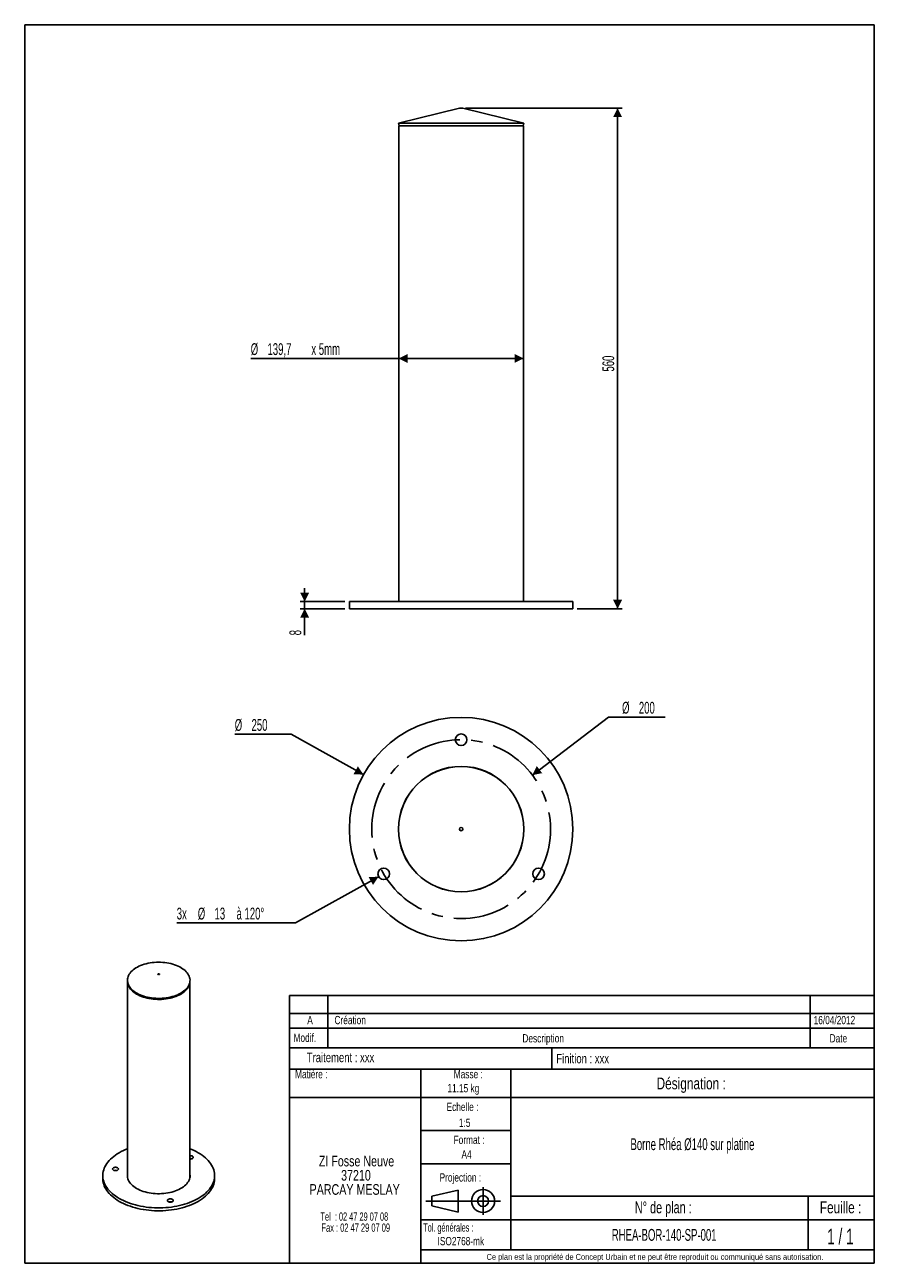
# Model space of a CAD drawing. Header units: millimetres. Extents: x 10 to 200, y 10 to 287.
import ezdxf

# ---------------------------------------------------------------- set-up
doc = ezdxf.new("R2010")
doc.units = ezdxf.units.MM
doc.linetypes.add('CENTERX2', pattern=[20.32, 12.7, -2.54, 2.54, -2.54])
doc.layers.add('FORMAT', color=7, linetype='Continuous')
doc.styles.add('SLDTEXTSTYLE0', font='TXT', dxfattribs={"width": 0.605})
doc.styles.add('SLDTEXTSTYLE1', font='TXT', dxfattribs={"width": 0.75})
doc.styles.add('SLDTEXTSTYLE2', font='TXT', dxfattribs={"width": 0.666667})
doc.styles.add('SLDTEXTSTYLE3', font='TXT', dxfattribs={"width": 0.675})
doc.styles.add('SLDTEXTSTYLE4', font='TXT', dxfattribs={"width": 0.65})
doc.styles.add('SLDTEXTSTYLE5', font='TXT', dxfattribs={"width": 0.6875})
doc.dimstyles.new('SLDDIMSTYLE0', dxfattribs={"dimtxt": 2.568319, "dimasz": 2, "dimexe": 0, "dimexo": 0.0625, "dimgap": 0.64208, "dimtad": 1, "dimdec": 0, "dimlfac": 5, "dimrnd": 1e-09, "dimzin": 12, "dimdsep": 46, "dimtxsty": 'SLDTEXTSTYLE0', "dimsah": 1, "dimcen": 0.09, "dimadec": 0, "dimazin": 3, "dimtfac": 1, "dimtofl": 0, "dimtmove": 0, "dimatfit": 3, "dimfxl": 1, "dimfrac": 2, "dimtolj": 1, "dimtzin": 12, "dimarcsym": 0})
doc.dimstyles.new('SLDDIMSTYLE1', dxfattribs={"dimtxt": 2.568319, "dimasz": 2, "dimexe": 0, "dimexo": 0.0625, "dimgap": 0.64208, "dimtad": 1, "dimlfac": 5, "dimrnd": 1e-09, "dimzin": 12, "dimdsep": 46, "dimtxsty": 'SLDTEXTSTYLE0', "dimsah": 1, "dimcen": 0.09, "dimadec": 0, "dimazin": 3, "dimtfac": 1, "dimtofl": 0, "dimtmove": 0, "dimatfit": 3, "dimfxl": 1, "dimfrac": 2, "dimtolj": 1, "dimtzin": 12, "dimarcsym": 0})
doc.dimstyles.new('SLDDIMSTYLE2', dxfattribs={"dimtxt": 2.568319, "dimasz": 2, "dimexe": 0, "dimexo": 0.0625, "dimgap": 0.64208, "dimtad": 1, "dimlfac": 5, "dimrnd": 1e-09, "dimzin": 12, "dimdsep": 46, "dimtxsty": 'SLDTEXTSTYLE0', "dimsah": 1, "dimcen": 0.09, "dimadec": 0, "dimazin": 3, "dimtfac": 1, "dimtmove": 0, "dimatfit": 0, "dimfxl": 1, "dimfrac": 2, "dimtolj": 1, "dimtzin": 12, "dimarcsym": 0})
doc.dimstyles.new('SLDDIMSTYLE3', dxfattribs={"dimtxt": 2.568319, "dimasz": 2, "dimexe": 0, "dimexo": 0.0625, "dimgap": 0.64208, "dimtad": 0, "dimtih": 1, "dimtoh": 1, "dimlfac": 5, "dimrnd": 1e-09, "dimzin": 12, "dimdsep": 46, "dimtxsty": 'SLDTEXTSTYLE0', "dimsah": 1, "dimcen": 0, "dimadec": 0, "dimazin": 3, "dimtfac": 1, "dimtofl": 0, "dimtmove": 0, "dimatfit": 3, "dimfxl": 1, "dimfrac": 2, "dimtolj": 1, "dimtzin": 12, "dimarcsym": 0})

# ---------------------------------------------------------------- blocks, each defined once
blk = doc.blocks.new('SW_NOTE_0')
at = {"layer": 'FORMAT', "color": 0, "attachment_point": 2}
for s, insert, char_height, style in [('ZI Fosse Neuve', (11.05, 3.07), 2.3813, 'SLDTEXTSTYLE1'), ('37210', (10.92, -0.11), 2.381, 'SLDTEXTSTYLE1'), ('PARCAY MESLAY', (10.64, -3.28), 2.3813, 'SLDTEXTSTYLE1'), ('Tel  : 02 47 29 07 08', (10.56, -9.61), 1.8521, 'SLDTEXTSTYLE2'), ('Fax : 02 47 29 07 09', (10.88, -12.08), 1.8521, 'SLDTEXTSTYLE3')]:
    blk.add_mtext(s, dxfattribs=dict(at, insert=insert, char_height=char_height, style=style))
blk = doc.blocks.new('_D')
at = {"layer": 'FORMAT'}
for p, q in [((108.59, 268.36), (143.59, 268.36)), ((142.6, 156.38), (142.6, 268.36)), ((133.59, 156.38), (143.59, 156.38))]:
    blk.add_line(p, q, dxfattribs=at)
for points in [[(142.6, 268.36), (141.6, 266.36), (143.6, 266.36)], [(142.6, 156.38), (143.6, 158.38), (141.6, 158.38)]]:
    blk.add_solid(points, dxfattribs=at)
at = {"layer": 'FORMAT', "insert": (139.19, 209.43), "char_height": 2.646, "attachment_point": 1, "rotation": 90, "style": 'SLDTEXTSTYLE0'}
blk.add_mtext('560', dxfattribs=at)
blk = doc.blocks.new('_D_1')
at = {"layer": 'FORMAT'}
for p, q in [((93.63, 212.37), (60.54, 212.37)), ((121.57, 212.37), (93.63, 212.37))]:
    blk.add_line(p, q, dxfattribs=at)
for points in [[(93.63, 212.37), (95.63, 211.37), (95.63, 213.37)], [(121.57, 212.37), (119.57, 213.37), (119.57, 211.37)]]:
    blk.add_solid(points, dxfattribs=at)
at = {"layer": 'FORMAT', "char_height": 2.646, "attachment_point": 1, "style": 'SLDTEXTSTYLE0'}
for s, insert in [('%%c', (60.54, 215.78)), ('139,7', (64.28, 215.78)), ('x 5mm', (74.1, 215.78))]:
    blk.add_mtext(s, dxfattribs=dict(at, insert=insert))
blk = doc.blocks.new('_D_2')
at = {"layer": 'FORMAT'}
for p, q in [((72.6, 157.98), (72.6, 160.98)), ((81.61, 157.98), (71.61, 157.98)), ((72.6, 157.98), (72.6, 156.38)), ((81.61, 156.38), (71.61, 156.38)), ((72.6, 156.38), (72.6, 150.44))]:
    blk.add_line(p, q, dxfattribs=at)
for points in [[(72.6, 157.98), (73.6, 159.98), (71.6, 159.98)], [(72.6, 156.38), (71.6, 154.38), (73.6, 154.38)]]:
    blk.add_solid(points, dxfattribs=at)
at = {"layer": 'FORMAT', "insert": (69.19, 150.44), "char_height": 2.65, "attachment_point": 1, "rotation": 90, "style": 'SLDTEXTSTYLE0'}
blk.add_mtext('8', dxfattribs=at)
blk = doc.blocks.new('_D_3')
at = {"layer": 'FORMAT'}
for p, q in [((123.53, 119.19), (140.6, 132.16)), ((140.6, 132.16), (153.23, 132.16))]:
    blk.add_line(p, q, dxfattribs=at)
blk.add_solid([(123.53, 119.19), (125.73, 119.61), (124.52, 121.2)], dxfattribs=at)
at = {"layer": 'FORMAT', "char_height": 2.646, "attachment_point": 1, "style": 'SLDTEXTSTYLE0'}
for s, insert in [('%%c', (143.6, 135.57)), ('200', (147.35, 135.57))]:
    blk.add_mtext(s, dxfattribs=dict(at, insert=insert))
blk = doc.blocks.new('_D_4')
at = {"layer": 'FORMAT'}
for p, q in [((69.6, 128.31), (56.97, 128.31)), ((85.77, 119.28), (69.6, 128.31))]:
    blk.add_line(p, q, dxfattribs=at)
blk.add_solid([(85.77, 119.28), (84.51, 121.13), (83.54, 119.38)], dxfattribs=at)
at = {"layer": 'FORMAT', "char_height": 2.646, "attachment_point": 1, "style": 'SLDTEXTSTYLE0'}
for s, insert in [('%%c', (56.97, 131.72)), ('250', (60.72, 131.72))]:
    blk.add_mtext(s, dxfattribs=dict(at, insert=insert))
blk = doc.blocks.new('_D_5')
at = {"layer": 'FORMAT'}
for p, q in [((89.15, 96.46), (70.57, 86.12)), ((70.57, 86.12), (43.99, 86.12))]:
    blk.add_line(p, q, dxfattribs=at)
blk.add_solid([(89.15, 96.46), (86.91, 96.36), (87.89, 94.62)], dxfattribs=at)
at = {"layer": 'FORMAT', "char_height": 2.646, "attachment_point": 1, "style": 'SLDTEXTSTYLE0'}
for s, insert in [('3x', (43.99, 89.53)), ('%%c', (48.7, 89.53)), ('13', (52.44, 89.53)), ('à 120°', (57.36, 89.53))]:
    blk.add_mtext(s, dxfattribs=dict(at, insert=insert))

msp = doc.modelspace()

# ---------------------------------------------------------------- linework, layer by layer
at = {"color": 7, "linetype": 'Continuous', "lineweight": 25}
for p, q in [((107.2202, 268.3167), (93.6028, 264.9631)), ((121.6028, 264.9631), (107.9854, 268.3167)), ((93.6028, 264.9631), (93.7463, 264.3805)), ((121.6028, 264.9631), (93.6028, 264.9631)), ((93.6328, 264.3805), (93.6328, 157.9805)), ((93.6328, 264.3805), (107.6028, 264.3805)), ((107.6028, 264.3805), (121.5728, 264.3805)), ((121.4594, 264.3805), (121.6028, 264.9631)), ((121.5728, 157.9805), (121.5728, 264.3805)), ((82.6028, 157.9805), (82.6028, 156.3805)), ((82.6028, 157.9805), (107.6028, 157.9805)), ((107.6028, 157.9805), (132.6028, 157.9805)), ((132.6028, 156.3805), (132.6028, 157.9805)), ((82.6028, 156.3805), (107.6028, 156.3805)), ((107.6028, 156.3805), (132.6028, 156.3805)), ((32.9761, 73.0128), (32.9761, 29.2727)), ((33.068, 72.5736), (33.1386, 72.3429)), ((46.7835, 72.3429), (46.8541, 72.5736)), ((46.9461, 29.2727), (46.9461, 73.0128)), ((27.4611, 29.5993), (27.4611, 28.9461)), ((32.9761, 29.3202), (32.9689, 29.2727)), ((32.9761, 29.2727), (32.9766, 29.2218)), ((46.9455, 29.2218), (46.9461, 29.2727)), ((46.9532, 29.2727), (46.9461, 29.3202)), ((52.4611, 28.9461), (52.4611, 29.5993))]:
    msp.add_line(p, q, dxfattribs=at)
at = {"color": 8, "linetype": 'Continuous', "lineweight": 25}
msp.add_line((107.9854, 268.3167), (107.2202, 268.3167), dxfattribs=at)
at = {"color": 7, "linetype": 'Continuous', "lineweight": 25, "flags": 128}
for points in [[(44.9108, 70.4197), (44.5654, 70.2334), (44.1989, 70.0609), (43.8131, 69.903), (43.4097, 69.7606), (42.9906, 69.6342), (42.5577, 69.5245), (42.1129, 69.4318), (41.6583, 69.3567), (41.196, 69.2995), (40.728, 69.2605), (40.2566, 69.2398), (39.7837, 69.2375), (39.3117, 69.2536), (38.8427, 69.2881), (38.3787, 69.3408), (37.922, 69.4114), (37.4746, 69.4997), (37.0385, 69.6052), (36.6158, 69.7275), (36.2083, 69.866), (35.8179, 70.02), (35.4465, 70.1889), (35.0956, 70.3719), (34.767, 70.5681), (34.462, 70.7767), (34.1821, 70.9968), (33.9287, 71.2272), (33.7027, 71.467), (33.5053, 71.715), (33.3373, 71.9702), (33.1996, 72.2313), (33.0927, 72.4972), (33.0171, 72.7666), (32.9733, 73.0384), (32.9613, 73.3113), (32.9813, 73.584), (33.0331, 73.8553), (33.1165, 74.124), (33.2311, 74.3888), (33.3765, 74.6486), (33.5519, 74.9021), (33.7565, 75.1481), (33.9895, 75.3857), (34.2497, 75.6136), (34.5359, 75.8309), (34.847, 76.0365), (35.1813, 76.2295), (35.5375, 76.409), (35.9138, 76.5743), (36.3086, 76.7245), (36.7201, 76.859), (37.1463, 76.9771), (37.5854, 77.0784), (38.0354, 77.1623), (38.4941, 77.2285), (38.9595, 77.2766), (39.4295, 77.3065), (39.9019, 77.318), (40.3746, 77.3111), (40.8454, 77.2858), (41.3122, 77.2422), (41.7728, 77.1805), (42.2251, 77.101), (42.6671, 77.004), (43.0968, 76.8901), (43.5121, 76.7596), (43.9113, 76.6133), (44.2924, 76.4517), (44.6538, 76.2757), (44.9937, 76.0859), (45.3107, 75.8834), (45.6033, 75.669), (45.8701, 75.4436), (46.11, 75.2084), (46.3218, 74.9643), (46.5046, 74.7126), (46.6575, 74.4543), (46.7799, 74.1906), (46.8711, 73.9228), (46.9309, 73.652), (46.9588, 73.3795), (46.9548, 73.1066), (46.9189, 72.8344), (46.8513, 72.5643), (46.7522, 72.2974), (46.6221, 72.0349), (46.4616, 71.7782), (46.2715, 71.5282), (46.0526, 71.2863), (45.8059, 71.0534), (45.5325, 70.8307), (45.2337, 70.6192), (44.9108, 70.4197)], [(32.9762, 73.0113), (32.9823, 72.8691), (33.0181, 72.5975), (33.0856, 72.3279), (33.1845, 72.0616), (33.3143, 71.7997), (33.4744, 71.5435), (33.6641, 71.2941), (33.8826, 71.0527), (34.1288, 70.8203), (34.4016, 70.5981), (34.6997, 70.387), (35.0219, 70.188)], [(44.8601, 70.2112), (44.5143, 70.0248), (44.1474, 69.8524), (43.7609, 69.6949), (43.3567, 69.553), (42.9366, 69.4274), (42.5027, 69.3186), (42.057, 69.2271), (41.6014, 69.1534), (41.1382, 69.0979), (40.6696, 69.0607), (40.1976, 69.042), (39.7245, 69.042), (39.2525, 69.0607), (38.7839, 69.0979), (38.3207, 69.1534), (37.8652, 69.2271), (37.4194, 69.3186), (36.9855, 69.4274), (36.5654, 69.553), (36.1612, 69.6949), (35.7748, 69.8524), (35.4078, 70.0248), (35.062, 70.2112), (34.7391, 70.4108), (34.4406, 70.6226), (34.1678, 70.8457), (33.922, 71.0791), (33.7043, 71.3216), (33.5158, 71.572), (33.3574, 71.8294), (33.2298, 72.0924), (33.1386, 72.3429)], [(35.0219, 70.188), (35.3666, 70.002), (35.7323, 69.8299), (36.1173, 69.6724), (36.5198, 69.5303), (36.938, 69.4042), (37.37, 69.2947), (37.8138, 69.2022), (38.2674, 69.1273), (38.7288, 69.0702), (39.1957, 69.0312), (39.6662, 69.0106), (40.138, 69.0083), (40.609, 69.0243), (41.0771, 69.0588), (41.54, 69.1113), (41.9958, 69.1818), (42.4422, 69.2699), (42.8774, 69.3752), (43.2992, 69.4972), (43.7058, 69.6354), (44.0953, 69.7891), (44.466, 69.9577), (44.8161, 70.1403), (45.144, 70.3361), (45.4483, 70.5442), (45.7276, 70.7638), (45.9805, 70.9937), (46.206, 71.233), (46.403, 71.4805), (46.5706, 71.7351), (46.7081, 71.9957), (46.8147, 72.261), (46.8901, 72.5299), (46.9339, 72.8011), (46.9459, 73.0113)], [(40.0963, 74.5682), (40.0343, 74.5443), (39.9611, 74.5359), (39.8879, 74.5443), (39.8258, 74.5682), (39.7843, 74.6041), (39.7698, 74.6463), (39.7843, 74.6886), (39.8258, 74.7244), (39.8879, 74.7484), (39.9611, 74.7568), (40.0343, 74.7484), (40.0963, 74.7244), (40.1378, 74.6886), (40.1524, 74.6463), (40.1378, 74.6041), (40.0963, 74.5682)], [(46.7835, 72.3429), (46.6923, 72.0924), (46.5647, 71.8294), (46.4063, 71.572), (46.2178, 71.3216), (46.0002, 71.0791), (45.7543, 70.8457), (45.4815, 70.6226), (45.183, 70.4108), (44.8601, 70.2112)], [(32.9761, 35.5837), (32.5626, 35.4157), (32.0618, 35.1919), (31.5812, 34.9538), (31.1222, 34.7019), (30.6859, 34.4369), (30.2734, 34.1595), (29.8857, 33.8704), (29.5239, 33.5703), (29.1889, 33.26), (28.8816, 32.9404), (28.6026, 32.6121), (28.3529, 32.2762), (28.1329, 31.9333), (27.9434, 31.5845), (27.7846, 31.2305), (27.6571, 30.8724), (27.5612, 30.511), (27.4971, 30.1473), (27.4651, 29.7821), (27.4651, 29.4165), (27.4971, 29.0514), (27.5612, 28.6877), (27.6571, 28.3263), (27.7846, 27.9682), (27.9434, 27.6142), (28.1329, 27.2654), (28.3529, 26.9225), (28.6026, 26.5866), (28.8816, 26.2583), (29.1889, 25.9386), (29.5239, 25.6284), (29.8857, 25.3283), (30.2734, 25.0392), (30.6859, 24.7618), (31.1222, 24.4968)], [(31.1222, 24.4968), (31.5812, 24.2449), (32.0618, 24.0068), (32.5626, 23.783), (33.0824, 23.5741), (33.6199, 23.3807), (34.1736, 23.2033), (34.7422, 23.0423), (35.3242, 22.8981), (35.9181, 22.7711), (36.5224, 22.6617), (37.1355, 22.57), (37.7558, 22.4964), (38.3818, 22.4411), (39.0119, 22.4041), (39.6444, 22.3856), (40.2777, 22.3856), (40.9102, 22.4041), (41.5403, 22.4411), (42.1663, 22.4964), (42.7867, 22.57), (43.3998, 22.6617), (44.004, 22.7711), (44.5979, 22.8981), (45.1799, 23.0423), (45.7485, 23.2033), (46.3023, 23.3807), (46.8397, 23.5741), (47.3595, 23.783), (47.8603, 24.0068), (48.3409, 24.2449), (48.7999, 24.4968), (49.2362, 24.7618), (49.6488, 25.0392), (50.0364, 25.3283), (50.3982, 25.6284), (50.7332, 25.9386), (51.0406, 26.2583), (51.3195, 26.5866), (51.5692, 26.9225), (51.7892, 27.2654), (51.9788, 27.6142), (52.1375, 27.9682), (52.265, 28.3263), (52.3609, 28.6877), (52.425, 29.0514), (52.457, 29.4165), (52.457, 29.7821), (52.425, 30.1473), (52.3609, 30.511), (52.265, 30.8724), (52.1375, 31.2305), (51.9788, 31.5845), (51.7892, 31.9333), (51.5692, 32.2762), (51.3195, 32.6121), (51.0406, 32.9404), (50.7332, 33.26), (50.3982, 33.5703), (50.0364, 33.8704), (49.6488, 34.1595), (49.2362, 34.4369), (48.7999, 34.7019), (48.3409, 34.9538), (47.8603, 35.1919), (47.3595, 35.4157), (46.9461, 35.5837)], [(46.9461, 33.3095), (46.9594, 33.3085), (47.1049, 33.3085), (47.2468, 33.3272), (47.3779, 33.3637), (47.4917, 33.4161), (47.5825, 33.4817), (47.6457, 33.5575), (47.678, 33.6394), (47.678, 33.7234), (47.6457, 33.8053), (47.5825, 33.881), (47.4917, 33.9467), (47.3779, 33.9991), (47.2468, 34.0356), (47.1049, 34.0543), (46.9594, 34.0543), (46.9461, 34.0533)], [(29.8422, 30.8281), (29.956, 30.7758), (30.0871, 30.7393), (30.229, 30.7206), (30.3746, 30.7206), (30.5165, 30.7393), (30.6476, 30.7758), (30.7614, 30.8281), (30.8522, 30.8938), (30.9153, 30.9695), (30.9477, 31.0515), (30.9477, 31.1355), (30.9153, 31.2174), (30.8522, 31.2931), (30.7614, 31.3588), (30.6476, 31.4112), (30.5165, 31.4477), (30.3746, 31.4664), (30.229, 31.4664), (30.0871, 31.4477), (29.956, 31.4112), (29.8422, 31.3588), (29.7514, 31.2931), (29.6883, 31.2174), (29.6559, 31.1355), (29.6559, 31.0515), (29.6883, 30.9695), (29.7514, 30.8938), (29.8422, 30.8281)], [(27.4611, 28.9461), (27.4651, 28.7633), (27.4971, 28.3982), (27.5612, 28.0344), (27.6571, 27.673), (27.7846, 27.3149), (27.9434, 26.961), (28.1329, 26.6122), (28.3529, 26.2693), (28.6026, 25.9333), (28.8816, 25.6051), (29.1889, 25.2854), (29.5239, 24.9751), (29.8857, 24.6751), (30.2734, 24.386), (30.6859, 24.1085), (31.1222, 23.8436)], [(31.1222, 23.8436), (31.5812, 23.5917), (32.0618, 23.3535), (32.5626, 23.1297), (33.0824, 22.9209), (33.6199, 22.7275), (34.1736, 22.5501), (34.7422, 22.389), (35.3242, 22.2449), (35.9181, 22.1179), (36.5224, 22.0084), (37.1355, 21.9168), (37.7558, 21.8432), (38.3818, 21.7878), (39.0119, 21.7508), (39.6444, 21.7323), (40.2777, 21.7323), (40.9102, 21.7508), (41.5403, 21.7878), (42.1663, 21.8432), (42.7867, 21.9168), (43.3998, 22.0084), (44.004, 22.1179), (44.5979, 22.2449), (45.1799, 22.389), (45.7485, 22.5501), (46.3023, 22.7275), (46.8397, 22.9209), (47.3595, 23.1297), (47.8603, 23.3535), (48.3409, 23.5917), (48.7999, 23.8436), (49.2362, 24.1085), (49.6488, 24.386), (50.0364, 24.6751), (50.3982, 24.9751), (50.7332, 25.2854), (51.0406, 25.6051), (51.3195, 25.9333), (51.5692, 26.2693), (51.7892, 26.6122), (51.9788, 26.961), (52.1375, 27.3149), (52.265, 27.673), (52.3609, 28.0344), (52.425, 28.3982), (52.457, 28.7633), (52.4611, 28.9461)], [(32.9761, 29.9735), (32.9483, 29.7019), (32.9523, 29.4284), (32.9883, 29.1556), (33.0561, 28.8849), (33.1554, 28.6174), (33.2857, 28.3544), (33.4466, 28.0971), (33.6371, 27.8467), (33.8565, 27.6042), (34.1037, 27.3708), (34.3777, 27.1476), (34.6771, 26.9356), (35.0007, 26.7358)], [(35.0007, 26.7358), (35.3469, 26.549), (35.7141, 26.3761), (36.1008, 26.218), (36.505, 26.0752), (36.925, 25.9486), (37.3588, 25.8386), (37.8046, 25.7458), (38.2601, 25.6705), (38.7235, 25.6132), (39.1925, 25.5741), (39.6649, 25.5533), (40.1388, 25.551), (40.6118, 25.5671), (41.0818, 25.6017), (41.5468, 25.6545), (42.0045, 25.7253), (42.4529, 25.8138), (42.8899, 25.9195), (43.3135, 26.0421), (43.7219, 26.1808), (44.1131, 26.3352), (44.4853, 26.5045), (44.8369, 26.6878), (45.1663, 26.8845), (45.4719, 27.0936), (45.7524, 27.314), (46.0064, 27.545), (46.2328, 27.7853), (46.4307, 28.0338), (46.599, 28.2895), (46.737, 28.5512), (46.8441, 28.8177), (46.9198, 29.0877), (46.9638, 29.3601), (46.9758, 29.6335), (46.9558, 29.9068), (46.9461, 29.9735)], [(42.0896, 23.7578), (42.2034, 23.7055), (42.3346, 23.669), (42.4765, 23.6503), (42.622, 23.6503), (42.7639, 23.669), (42.8951, 23.7055), (43.0089, 23.7578), (43.0996, 23.8235), (43.1628, 23.8992), (43.1952, 23.9812), (43.1952, 24.0652), (43.1628, 24.1471), (43.0996, 24.2228), (43.0089, 24.2885), (42.8951, 24.3409), (42.7639, 24.3774), (42.622, 24.3961), (42.4765, 24.3961), (42.3346, 24.3774), (42.2034, 24.3409), (42.0896, 24.2885), (41.9989, 24.2228), (41.9357, 24.1471), (41.9033, 24.0652), (41.9033, 23.9812), (41.9357, 23.8992), (41.9989, 23.8235), (42.0896, 23.7578)]]:
    msp.add_lwpolyline(points, dxfattribs=at)
at = {"color": 7, "linetype": 'Continuous', "lineweight": 25}
for centre, radius in [((107.6028, 107.0959), 25), ((107.6028, 127.0959), 1.3), ((107.6028, 107.0959), 14.03), ((107.6028, 107.0959), 14), ((107.6028, 107.0959), 0.3826), ((90.2823, 97.0959), 1.3), ((124.9233, 97.0959), 1.3)]:
    msp.add_circle(centre, radius, dxfattribs=at)
for centre, radius, start, end in [((107.6028, 266.7631), 1.6, 76.164975, 103.835025), ((47.0325, 32.3329), 1.0707, 72.632224, 94.632008), ((30.3018, 29.753), 1.0632, 72.483441, 107.516559), ((42.5492, 22.6827), 1.0632, 72.483441, 107.516559)]:
    msp.add_arc(centre, radius, start, end, dxfattribs=at)
at = {"layer": 'FORMAT', "color": 7}
for p, q in [((10, 287), (200, 287)), ((10, 287), (10, 10)), ((200, 287), (200, 10)), ((200, 58.1803), (200, 75)), ((200, 75), (200, 65.8882)), ((69.241, 65.8882), (69.241, 69.8882)), ((69.241, 69.8882), (200, 69.8882)), ((77.7899, 65.8882), (77.7899, 69.8882)), ((185.662, 65.8882), (185.662, 69.8882)), ((200, 65.8882), (200, 69.8882)), ((69.241, 58.1803), (69.241, 65.8882)), ((69.241, 65.8882), (200, 65.8882)), ((69.241, 65.8882), (200, 65.8882)), ((77.7899, 58.1803), (77.7899, 65.8882)), ((185.662, 58.1803), (185.662, 65.8882)), ((69.241, 62.5641), (200, 62.5641)), ((200, 58.1803), (69.241, 58.1803)), ((69.241, 10), (69.241, 58.1803)), ((69.241, 58.1803), (200, 58.1803)), ((127.9026, 58.1803), (127.9026, 53.3782)), ((200, 10), (200, 58.1803)), ((69.241, 53.3782), (200, 53.3782)), ((98.6108, 53.3782), (98.6108, 10)), ((118.7214, 53.3782), (118.7214, 13.0206)), ((69.241, 47.0839), (118.7214, 47.0839)), ((118.7214, 47.0839), (200, 47.0839)), ((98.6108, 39.6928), (118.7214, 39.6928)), ((98.6108, 32.2322), (118.7214, 32.2322)), ((101.0321, 25.0081), (106.9304, 26.3671)), ((101.0321, 22.8108), (101.0321, 25.0081)), ((106.9304, 26.3671), (106.9304, 21.4519)), ((106.9304, 26.3671), (106.9304, 21.4519)), ((112.5106, 27.0231), (112.5106, 20.8246)), ((118.7214, 25.0184), (200, 25.0184)), ((185.2064, 25.0184), (185.2064, 13.0206)), ((99.6732, 23.9095), (116.4427, 23.9095)), ((101.0321, 22.8108), (106.9304, 21.4519)), ((98.6108, 19.7139), (200, 19.7139)), ((98.6108, 13.0206), (200, 13.0206)), ((10, 10), (200, 10)), ((200, 10), (69.241, 10))]:
    msp.add_line(p, q, dxfattribs=at)
at = {"layer": 'FORMAT', "linetype": 'CENTERX2'}
msp.add_circle((107.6028, 107.0959), 20, dxfattribs=at)
at = {"layer": 'FORMAT', "color": 7}
for radius in [2.5739, 1.2143]:
    msp.add_circle((112.5106, 23.9095), radius, dxfattribs=at)

# ---------------------------------------------------------------- block references
at = {"layer": 'FORMAT'}
msp.add_blockref('SW_NOTE_0', (73.1543, 30.9688), dxfattribs=at)

# ---------------------------------------------------------------- texts
for s, insert, char_height, attachment_point, style in [('A', (73.8077, 65.3139), 1.8521, 2, 'SLDTEXTSTYLE1'), ('Création', (79.2757, 65.3139), 1.85208, 1, 'SLDTEXTSTYLE1'), ('16/04/2012', (186.4486, 65.3125), 1.85208, 1, 'SLDTEXTSTYLE1'), ('Modif.', (70.1183, 61.366), 1.85208, 1, 'SLDTEXTSTYLE1'), ('Description', (121.3054, 61.2412), 1.852083, 1, 'SLDTEXTSTYLE1'), ('Date', (190.019, 61.2412), 1.85208, 1, 'SLDTEXTSTYLE1'), ('Traitement : xxx', (73.0759, 57.0853), 2.116667, 1, 'SLDTEXTSTYLE1'), ('Finition : xxx', (128.8894, 56.8311), 2.116667, 1, 'SLDTEXTSTYLE1'), ('Matière :', (70.4636, 53.2191), 1.85208, 1, 'SLDTEXTSTYLE1'), ('Masse :', (109.199, 53.2191), 1.85208, 2, 'SLDTEXTSTYLE1'), ('11.15 kg', (104.5372, 50.0739), 1.85208, 1, 'SLDTEXTSTYLE1'), ('Désignation :', (159.0574, 51.5391), 2.645833, 2, 'SLDTEXTSTYLE1'), ('Echelle :', (104.3416, 45.9047), 1.85208, 1, 'SLDTEXTSTYLE1'), ('1:5', (107.1044, 42.3484), 1.85208, 1, 'SLDTEXTSTYLE1'), ('Format :', (109.3752, 38.5244), 1.85208, 2, 'SLDTEXTSTYLE1'), ('Borne Rhéa Ø140 sur platine', (159.3388, 37.9504), 2.645833, 2, 'SLDTEXTSTYLE0'), ('A4', (108.8178, 35.2592), 1.85208, 2, 'SLDTEXTSTYLE1'), ('Projection :', (102.781, 30.1138), 1.852083, 1, 'SLDTEXTSTYLE1'), ('N° de plan :', (152.8159, 23.8099), 2.645833, 2, 'SLDTEXTSTYLE5'), ('Feuille :', (192.4704, 23.8099), 2.64583, 2, 'SLDTEXTSTYLE1'), ('Tol. générales :', (99.1269, 18.913), 1.852083, 1, 'SLDTEXTSTYLE0'), ('RHEA-BOR-140-SP-001', (153.0171, 17.6621), 2.645833, 2, 'SLDTEXTSTYLE0'), ('1 / 1', (192.4362, 17.7358), 3.5, 2, 'SLDTEXTSTYLE4'), ('ISO2768-mk', (107.5412, 15.8759), 1.85208, 2, 'SLDTEXTSTYLE1'), ('Ce plan est la propriété de Concept Urbain et ne peut être reproduit ou communiqué sans autorisation.', (150.9607, 12.0826), 1.3229167, 2, 'SLDTEXTSTYLE1')]:
    msp.add_mtext(s, dxfattribs=dict(at, insert=insert, char_height=char_height, attachment_point=attachment_point, style=style))

# ---------------------------------------------------------------- dimensions: what is measured, and where the dimension line sits
for base, p1, p2, dimstyle, picture, middle in [((142.6028, 268.3631), (132.6028, 156.3805), (107.6028, 268.3631), 'SLDDIMSTYLE0', '_D', (142.6028, 212.3718)), ((72.6028, 156.3805), (82.6028, 157.9805), (82.6028, 156.3805), 'SLDDIMSTYLE2', '_D_2', (72.6028, 151.4206))]:
    dim = msp.add_linear_dim(base=base, p1=p1, p2=p2, angle=90, dimstyle=dimstyle, dxfattribs=at)
    dim.commit()
    dim.dimension.update_dxf_attribs({"geometry": picture, "text_midpoint": middle, "dimtype": 160})
dim = msp.add_linear_dim(base=(93.6328, 212.3718), p1=(121.5728, 264.3805), p2=(93.6328, 264.3805), text='%%c<> x 5mm', dimstyle='SLDDIMSTYLE1', dxfattribs=at)
dim.commit()
dim.dimension.update_dxf_attribs({"geometry": '_D_1', "text_midpoint": (72.6028, 212.3718), "dimtype": 160})
for p1, p2, picture, middle in [((91.6758, 94.9992), (123.5299, 119.1926), '_D_3', (148.4152, 134.2975)), ((129.4333, 94.9127), (85.7723, 119.2791), '_D_4', (61.7836, 130.445))]:
    dim = msp.add_diameter_dim_2p(p1=p1, p2=p2, dimstyle='SLDDIMSTYLE3', dxfattribs=at)
    dim.commit()
    dim.dimension.update_dxf_attribs({"geometry": picture, "text_midpoint": middle, "dimtype": 163})
dim = msp.add_diameter_dim_2p(p1=(91.418, 97.7286), p2=(89.1467, 96.4632), text='3x <> à 120°', dimstyle='SLDDIMSTYLE3', dxfattribs=at)
dim.commit()
dim.dimension.update_dxf_attribs({"geometry": '_D_5', "text_midpoint": (55.7836, 88.2552), "dimtype": 163})

doc.saveas('drawing.dxf')
